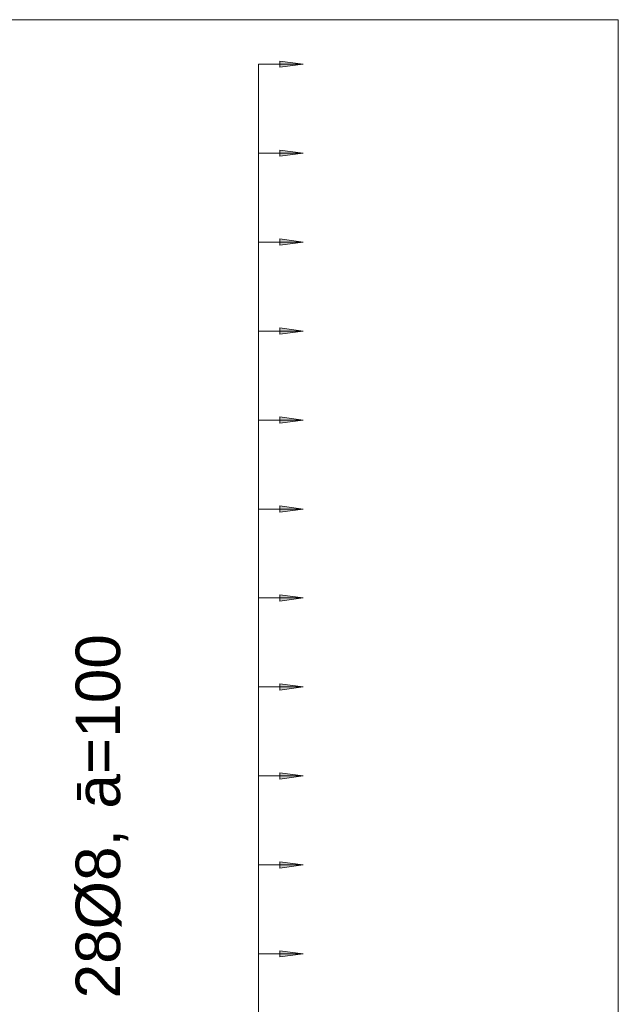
# Model space of a CAD drawing. Header units: millimetres. Extents: x 4307 to 42792, y 1610 to 10025.
# Tile 131 of 256: x 19467 to 20140, y 7563 to 8670. Entities that reach past the tile are written whole.
import ezdxf

# ---------------------------------------------------------------- set-up
doc = ezdxf.new("R2010")
doc.units = ezdxf.units.MM
for name, color, linetype, lineweight in [('A-ANNO-DIMS', 211, 'Continuous', 5), ('A-ANNO-DIMS-25', 211, 'Continuous', 5), ('S-BEAM', 12, 'Continuous', 9), ('S-COLS', 52, 'Continuous', 9), ('S-RBAR-IDEN', 171, 'Continuous', 5)]:
    doc.layers.add(name, color=color, linetype=linetype, lineweight=lineweight)
doc.styles.add('Arial', font='arial.ttf', dxfattribs={"height": 50})
doc.styles.add('Arial_1', font='arial.ttf', dxfattribs={"height": 62.5})
doc.dimstyles.new('Výztuž_kusy__řezy__3', dxfattribs={"dimscale": 304.8, "dimtxt": 0.18, "dimasz": 0, "dimexe": 0, "dimexo": 0.0625, "dimgap": 0.082021, "dimtad": 1, "dimdec": 0, "dimzin": 0, "dimdsep": 46, "dimtxsty": 'Arial_1', "dimblk1": 'NONE', "dimblk2": 'NONE', "dimsah": 1, "dimcen": 0.09, "dimazin": 0, "dimtfac": 1, "dimtdec": 4, "dimtix": 1, "dimtmove": 0, "dimatfit": 3, "dimfxl": 0.164042, "dimfxlon": 1, "dimtvp": 1, "dimtfill": 1, "dimtolj": 1, "dimtzin": 0, "dimarcsym": 2})

# ---------------------------------------------------------------- blocks, each defined once
blk = doc.blocks.new('DIMBLOCK614-V1')
at = {"layer": 'A-ANNO-DIMS-25'}
for points in [[(19785.6, 8620), (19759.3, 8623.5), (19759.3, 8616.5)], [(19785.6, 8520), (19759.3, 8523.5), (19759.3, 8516.5)]]:
    blk.add_hatch(color=256, dxfattribs=at).paths.add_polyline_path(points)
for p, q in [((19785.6, 8620), (19759.3, 8623.5)), ((19759.3, 8623.5), (19759.3, 8616.5)), ((19735.6, 8620), (19735.6, 8520)), ((19735.6, 8620), (19735.6, 8620)), ((19735.6, 8620), (19785.6, 8620)), ((19759.3, 8616.5), (19785.6, 8620)), ((19785.6, 8520), (19759.3, 8523.5)), ((19759.3, 8523.5), (19759.3, 8516.5)), ((19735.6, 8520), (19735.6, 8520)), ((19735.6, 8520), (19785.6, 8520)), ((19759.3, 8516.5), (19785.6, 8520))]:
    blk.add_line(p, q, dxfattribs=at)
blk = doc.blocks.new('_None')
blk = doc.blocks.new('DIMBLOCK615-V1')
at = {"layer": 'A-ANNO-DIMS-25'}
for points in [[(19785.6, 8520), (19759.3, 8523.5), (19759.3, 8516.5)], [(19785.6, 8420), (19759.3, 8423.5), (19759.3, 8416.5)]]:
    blk.add_hatch(color=256, dxfattribs=at).paths.add_polyline_path(points)
for p, q in [((19785.6, 8520), (19759.3, 8523.5)), ((19759.3, 8523.5), (19759.3, 8516.5)), ((19735.6, 8520), (19735.6, 8420)), ((19735.6, 8520), (19735.6, 8520)), ((19735.6, 8520), (19785.6, 8520)), ((19759.3, 8516.5), (19785.6, 8520)), ((19785.6, 8420), (19759.3, 8423.5)), ((19759.3, 8423.5), (19759.3, 8416.5)), ((19735.6, 8420), (19735.6, 8420)), ((19735.6, 8420), (19785.6, 8420)), ((19759.3, 8416.5), (19785.6, 8420))]:
    blk.add_line(p, q, dxfattribs=at)
blk = doc.blocks.new('DIMBLOCK616-V1')
at = {"layer": 'A-ANNO-DIMS-25'}
for points in [[(19785.6, 8420), (19759.3, 8423.5), (19759.3, 8416.5)], [(19785.6, 8320), (19759.3, 8323.5), (19759.3, 8316.5)]]:
    blk.add_hatch(color=256, dxfattribs=at).paths.add_polyline_path(points)
for p, q in [((19785.6, 8420), (19759.3, 8423.5)), ((19759.3, 8423.5), (19759.3, 8416.5)), ((19735.6, 8420), (19735.6, 8320)), ((19735.6, 8420), (19735.6, 8420)), ((19735.6, 8420), (19785.6, 8420)), ((19759.3, 8416.5), (19785.6, 8420)), ((19785.6, 8320), (19759.3, 8323.5)), ((19759.3, 8323.5), (19759.3, 8316.5)), ((19735.6, 8320), (19735.6, 8320)), ((19735.6, 8320), (19785.6, 8320)), ((19759.3, 8316.5), (19785.6, 8320))]:
    blk.add_line(p, q, dxfattribs=at)
blk = doc.blocks.new('DIMBLOCK617-V1')
at = {"layer": 'A-ANNO-DIMS-25'}
for points in [[(19785.6, 8320), (19759.3, 8323.5), (19759.3, 8316.5)], [(19785.6, 8220), (19759.3, 8223.5), (19759.3, 8216.5)]]:
    blk.add_hatch(color=256, dxfattribs=at).paths.add_polyline_path(points)
for p, q in [((19785.6, 8320), (19759.3, 8323.5)), ((19759.3, 8323.5), (19759.3, 8316.5)), ((19735.6, 8320), (19735.6, 8220)), ((19735.6, 8320), (19735.6, 8320)), ((19735.6, 8320), (19785.6, 8320)), ((19759.3, 8316.5), (19785.6, 8320)), ((19785.6, 8220), (19759.3, 8223.5)), ((19759.3, 8223.5), (19759.3, 8216.5)), ((19735.6, 8220), (19735.6, 8220)), ((19735.6, 8220), (19785.6, 8220)), ((19759.3, 8216.5), (19785.6, 8220))]:
    blk.add_line(p, q, dxfattribs=at)
blk = doc.blocks.new('DIMBLOCK618-V1')
at = {"layer": 'A-ANNO-DIMS-25'}
for points in [[(19785.6, 8220), (19759.3, 8223.5), (19759.3, 8216.5)], [(19785.6, 8120), (19759.3, 8123.5), (19759.3, 8116.5)]]:
    blk.add_hatch(color=256, dxfattribs=at).paths.add_polyline_path(points)
for p, q in [((19785.6, 8220), (19759.3, 8223.5)), ((19759.3, 8223.5), (19759.3, 8216.5)), ((19735.6, 8220), (19735.6, 8120)), ((19735.6, 8220), (19735.6, 8220)), ((19735.6, 8220), (19785.6, 8220)), ((19759.3, 8216.5), (19785.6, 8220)), ((19785.6, 8120), (19759.3, 8123.5)), ((19759.3, 8123.5), (19759.3, 8116.5)), ((19735.6, 8120), (19735.6, 8120)), ((19735.6, 8120), (19785.6, 8120)), ((19759.3, 8116.5), (19785.6, 8120))]:
    blk.add_line(p, q, dxfattribs=at)
blk = doc.blocks.new('DIMBLOCK619-V1')
at = {"layer": 'A-ANNO-DIMS-25'}
for points in [[(19785.6, 8120), (19759.3, 8123.5), (19759.3, 8116.5)], [(19785.6, 8020), (19759.3, 8023.5), (19759.3, 8016.5)]]:
    blk.add_hatch(color=256, dxfattribs=at).paths.add_polyline_path(points)
for p, q in [((19785.6, 8120), (19759.3, 8123.5)), ((19759.3, 8123.5), (19759.3, 8116.5)), ((19735.6, 8120), (19735.6, 8020)), ((19735.6, 8120), (19735.6, 8120)), ((19735.6, 8120), (19785.6, 8120)), ((19759.3, 8116.5), (19785.6, 8120)), ((19735.6, 8020), (19735.6, 8020)), ((19735.6, 8020), (19785.6, 8020)), ((19785.6, 8020), (19759.3, 8023.5)), ((19759.3, 8023.5), (19759.3, 8016.5)), ((19759.3, 8016.5), (19785.6, 8020))]:
    blk.add_line(p, q, dxfattribs=at)
blk = doc.blocks.new('DIMBLOCK620-V1')
at = {"layer": 'A-ANNO-DIMS-25'}
for points in [[(19785.6, 8020), (19759.3, 8023.5), (19759.3, 8016.5)], [(19785.6, 7920), (19759.3, 7923.5), (19759.3, 7916.5)]]:
    blk.add_hatch(color=256, dxfattribs=at).paths.add_polyline_path(points)
for p, q in [((19735.6, 8020), (19735.6, 7920)), ((19735.6, 8020), (19735.6, 8020)), ((19735.6, 8020), (19785.6, 8020)), ((19785.6, 8020), (19759.3, 8023.5)), ((19759.3, 8023.5), (19759.3, 8016.5)), ((19759.3, 8016.5), (19785.6, 8020)), ((19735.6, 7920), (19735.6, 7920)), ((19735.6, 7920), (19785.6, 7920)), ((19785.6, 7920), (19759.3, 7923.5)), ((19759.3, 7923.5), (19759.3, 7916.5)), ((19759.3, 7916.5), (19785.6, 7920))]:
    blk.add_line(p, q, dxfattribs=at)
blk = doc.blocks.new('DIMBLOCK621-V1')
at = {"layer": 'A-ANNO-DIMS-25'}
for points in [[(19785.6, 7920), (19759.3, 7923.5), (19759.3, 7916.5)], [(19785.6, 7820), (19759.3, 7823.5), (19759.3, 7816.5)]]:
    blk.add_hatch(color=256, dxfattribs=at).paths.add_polyline_path(points)
for p, q in [((19735.6, 7920), (19735.6, 7820)), ((19735.6, 7920), (19735.6, 7920)), ((19735.6, 7920), (19785.6, 7920)), ((19785.6, 7920), (19759.3, 7923.5)), ((19759.3, 7923.5), (19759.3, 7916.5)), ((19759.3, 7916.5), (19785.6, 7920)), ((19735.6, 7820), (19735.6, 7820)), ((19735.6, 7820), (19785.6, 7820)), ((19785.6, 7820), (19759.3, 7823.5)), ((19759.3, 7823.5), (19759.3, 7816.5)), ((19759.3, 7816.5), (19785.6, 7820))]:
    blk.add_line(p, q, dxfattribs=at)
blk = doc.blocks.new('DIMBLOCK622-V1')
at = {"layer": 'A-ANNO-DIMS-25'}
for points in [[(19785.6, 7820), (19759.3, 7823.5), (19759.3, 7816.5)], [(19785.6, 7720), (19759.3, 7723.5), (19759.3, 7716.5)]]:
    blk.add_hatch(color=256, dxfattribs=at).paths.add_polyline_path(points)
for p, q in [((19735.6, 7820), (19735.6, 7720)), ((19735.6, 7820), (19735.6, 7820)), ((19735.6, 7820), (19785.6, 7820)), ((19785.6, 7820), (19759.3, 7823.5)), ((19759.3, 7823.5), (19759.3, 7816.5)), ((19759.3, 7816.5), (19785.6, 7820)), ((19735.6, 7720), (19735.6, 7720)), ((19735.6, 7720), (19785.6, 7720)), ((19785.6, 7720), (19759.3, 7723.5)), ((19759.3, 7723.5), (19759.3, 7716.5)), ((19759.3, 7716.5), (19785.6, 7720))]:
    blk.add_line(p, q, dxfattribs=at)
blk = doc.blocks.new('DIMBLOCK623-V1')
at = {"layer": 'A-ANNO-DIMS-25'}
for points in [[(19785.6, 7720), (19759.3, 7723.5), (19759.3, 7716.5)], [(19785.6, 7620), (19759.3, 7623.5), (19759.3, 7616.5)]]:
    blk.add_hatch(color=256, dxfattribs=at).paths.add_polyline_path(points)
for p, q in [((19735.6, 7720), (19735.6, 7620)), ((19735.6, 7720), (19735.6, 7720)), ((19735.6, 7720), (19785.6, 7720)), ((19785.6, 7720), (19759.3, 7723.5)), ((19759.3, 7723.5), (19759.3, 7716.5)), ((19759.3, 7716.5), (19785.6, 7720)), ((19735.6, 7620), (19735.6, 7620)), ((19735.6, 7620), (19785.6, 7620)), ((19785.6, 7620), (19759.3, 7623.5)), ((19759.3, 7623.5), (19759.3, 7616.5)), ((19759.3, 7616.5), (19785.6, 7620))]:
    blk.add_line(p, q, dxfattribs=at)
blk = doc.blocks.new('DIMBLOCK624-V1')
at = {"layer": 'A-ANNO-DIMS-25'}
for points in [[(19785.6, 7620), (19759.3, 7623.5), (19759.3, 7616.5)], [(19785.6, 7520), (19759.3, 7523.5), (19759.3, 7516.5)]]:
    blk.add_hatch(color=256, dxfattribs=at).paths.add_polyline_path(points)
for p, q in [((19735.6, 7620), (19735.6, 7520)), ((19735.6, 7620), (19735.6, 7620)), ((19735.6, 7620), (19785.6, 7620)), ((19785.6, 7620), (19759.3, 7623.5)), ((19759.3, 7623.5), (19759.3, 7616.5)), ((19759.3, 7616.5), (19785.6, 7620)), ((19735.6, 7520), (19735.6, 7520)), ((19735.6, 7520), (19785.6, 7520)), ((19785.6, 7520), (19759.3, 7523.5)), ((19759.3, 7523.5), (19759.3, 7516.5)), ((19759.3, 7516.5), (19785.6, 7520))]:
    blk.add_line(p, q, dxfattribs=at)
blk = doc.blocks.new('DIMBLOCK641-V1')
at = {"layer": 'A-ANNO-DIMS-25'}
for points in [[(19785.6, 8620), (19759.3, 8623.5), (19759.3, 8616.5)], [(19785.6, 8520), (19759.3, 8523.5), (19759.3, 8516.5)], [(19785.6, 8420), (19759.3, 8423.5), (19759.3, 8416.5)], [(19785.6, 8320), (19759.3, 8323.5), (19759.3, 8316.5)], [(19785.6, 8220), (19759.3, 8223.5), (19759.3, 8216.5)], [(19785.6, 8120), (19759.3, 8123.5), (19759.3, 8116.5)], [(19785.6, 8020), (19759.3, 8023.5), (19759.3, 8016.5)], [(19785.6, 7920), (19759.3, 7923.5), (19759.3, 7916.5)], [(19785.6, 7820), (19759.3, 7823.5), (19759.3, 7816.5)], [(19785.6, 7720), (19759.3, 7723.5), (19759.3, 7716.5)], [(19785.6, 7620), (19759.3, 7623.5), (19759.3, 7616.5)], [(19785.6, 7520), (19759.3, 7523.5), (19759.3, 7516.5)], [(19785.6, 7420), (19759.3, 7423.5), (19759.3, 7416.5)], [(19785.6, 7320), (19759.3, 7323.5), (19759.3, 7316.5)], [(19785.6, 7220), (19759.3, 7223.5), (19759.3, 7216.5)], [(19785.6, 7120), (19759.3, 7123.5), (19759.3, 7116.5)], [(19785.6, 7020), (19759.3, 7023.5), (19759.3, 7016.5)], [(19785.6, 6920), (19759.3, 6923.5), (19759.3, 6916.5)], [(19785.6, 6820), (19759.3, 6823.5), (19759.3, 6816.5)], [(19785.6, 6720), (19759.3, 6723.5), (19759.3, 6716.5)], [(19785.6, 6620), (19759.3, 6623.5), (19759.3, 6616.5)], [(19785.6, 6520), (19759.3, 6523.5), (19759.3, 6516.5)], [(19785.6, 6420), (19759.3, 6423.5), (19759.3, 6416.5)], [(19785.6, 6320), (19759.3, 6323.5), (19759.3, 6316.5)], [(19785.6, 6220), (19759.3, 6223.5), (19759.3, 6216.5)], [(19785.6, 6120), (19759.3, 6123.5), (19759.3, 6116.5)], [(19785.6, 6020), (19759.3, 6023.5), (19759.3, 6016.5)], [(19785.6, 5920), (19759.3, 5923.5), (19759.3, 5916.5)]]:
    blk.add_hatch(color=256, dxfattribs=at).paths.add_polyline_path(points)
for p, q in [((19785.6, 8620), (19759.3, 8623.5)), ((19759.3, 8623.5), (19759.3, 8616.5)), ((19735.6, 8620), (19735.6, 5920)), ((19735.6, 8620), (19735.6, 8520)), ((19735.6, 8620), (19735.6, 8620)), ((19735.6, 8620), (19785.6, 8620)), ((19759.3, 8616.5), (19785.6, 8620)), ((19785.6, 8520), (19759.3, 8523.5)), ((19759.3, 8523.5), (19759.3, 8516.5)), ((19735.6, 8520), (19735.6, 8420)), ((19735.6, 8520), (19735.6, 8520)), ((19735.6, 8520), (19785.6, 8520)), ((19759.3, 8516.5), (19785.6, 8520)), ((19785.6, 8420), (19759.3, 8423.5)), ((19759.3, 8423.5), (19759.3, 8416.5)), ((19735.6, 8420), (19735.6, 8320)), ((19735.6, 8420), (19735.6, 8420)), ((19735.6, 8420), (19785.6, 8420)), ((19759.3, 8416.5), (19785.6, 8420)), ((19785.6, 8320), (19759.3, 8323.5)), ((19759.3, 8323.5), (19759.3, 8316.5)), ((19735.6, 8320), (19735.6, 8220)), ((19735.6, 8320), (19735.6, 8320)), ((19735.6, 8320), (19785.6, 8320)), ((19759.3, 8316.5), (19785.6, 8320)), ((19785.6, 8220), (19759.3, 8223.5)), ((19759.3, 8223.5), (19759.3, 8216.5)), ((19735.6, 8220), (19735.6, 8120)), ((19735.6, 8220), (19735.6, 8220)), ((19735.6, 8220), (19785.6, 8220)), ((19759.3, 8216.5), (19785.6, 8220)), ((19785.6, 8120), (19759.3, 8123.5)), ((19759.3, 8123.5), (19759.3, 8116.5)), ((19735.6, 8120), (19735.6, 8020)), ((19735.6, 8120), (19735.6, 8120)), ((19735.6, 8120), (19785.6, 8120)), ((19759.3, 8116.5), (19785.6, 8120)), ((19735.6, 8020), (19735.6, 7920)), ((19735.6, 8020), (19735.6, 8020)), ((19735.6, 8020), (19785.6, 8020)), ((19785.6, 8020), (19759.3, 8023.5)), ((19759.3, 8023.5), (19759.3, 8016.5)), ((19759.3, 8016.5), (19785.6, 8020)), ((19735.6, 7920), (19735.6, 7820)), ((19735.6, 7920), (19735.6, 7920)), ((19735.6, 7920), (19785.6, 7920)), ((19785.6, 7920), (19759.3, 7923.5)), ((19759.3, 7923.5), (19759.3, 7916.5)), ((19759.3, 7916.5), (19785.6, 7920)), ((19735.6, 7820), (19735.6, 7720)), ((19735.6, 7820), (19735.6, 7820)), ((19735.6, 7820), (19785.6, 7820)), ((19785.6, 7820), (19759.3, 7823.5)), ((19759.3, 7823.5), (19759.3, 7816.5)), ((19759.3, 7816.5), (19785.6, 7820)), ((19735.6, 7720), (19735.6, 7620)), ((19735.6, 7720), (19735.6, 7720)), ((19735.6, 7720), (19785.6, 7720)), ((19785.6, 7720), (19759.3, 7723.5)), ((19759.3, 7723.5), (19759.3, 7716.5)), ((19759.3, 7716.5), (19785.6, 7720)), ((19735.6, 7620), (19735.6, 7520)), ((19735.6, 7620), (19735.6, 7620)), ((19735.6, 7620), (19785.6, 7620)), ((19785.6, 7620), (19759.3, 7623.5)), ((19759.3, 7623.5), (19759.3, 7616.5)), ((19759.3, 7616.5), (19785.6, 7620)), ((19735.6, 7520), (19735.6, 7420)), ((19735.6, 7520), (19735.6, 7520)), ((19735.6, 7520), (19785.6, 7520)), ((19785.6, 7520), (19759.3, 7523.5)), ((19759.3, 7523.5), (19759.3, 7516.5)), ((19759.3, 7516.5), (19785.6, 7520)), ((19735.6, 7420), (19735.6, 7320)), ((19735.6, 7420), (19735.6, 7420)), ((19735.6, 7420), (19785.6, 7420)), ((19785.6, 7420), (19759.3, 7423.5)), ((19759.3, 7423.5), (19759.3, 7416.5)), ((19759.3, 7416.5), (19785.6, 7420)), ((19735.6, 7320), (19735.6, 7220)), ((19735.6, 7320), (19735.6, 7320)), ((19735.6, 7320), (19785.6, 7320)), ((19785.6, 7320), (19759.3, 7323.5)), ((19759.3, 7323.5), (19759.3, 7316.5)), ((19759.3, 7316.5), (19785.6, 7320)), ((19735.6, 7220), (19735.6, 7120)), ((19735.6, 7220), (19735.6, 7220)), ((19735.6, 7220), (19785.6, 7220)), ((19785.6, 7220), (19759.3, 7223.5)), ((19759.3, 7223.5), (19759.3, 7216.5)), ((19759.3, 7216.5), (19785.6, 7220)), ((19735.6, 7120), (19735.6, 7020)), ((19735.6, 7120), (19735.6, 7120)), ((19735.6, 7120), (19785.6, 7120)), ((19785.6, 7120), (19759.3, 7123.5)), ((19759.3, 7123.5), (19759.3, 7116.5)), ((19759.3, 7116.5), (19785.6, 7120)), ((19735.6, 7020), (19735.6, 6920)), ((19735.6, 7020), (19735.6, 7020)), ((19735.6, 7020), (19785.6, 7020)), ((19785.6, 7020), (19759.3, 7023.5)), ((19759.3, 7023.5), (19759.3, 7016.5)), ((19759.3, 7016.5), (19785.6, 7020)), ((19735.6, 6920), (19735.6, 6820)), ((19735.6, 6920), (19735.6, 6920)), ((19735.6, 6920), (19785.6, 6920)), ((19785.6, 6920), (19759.3, 6923.5)), ((19759.3, 6923.5), (19759.3, 6916.5)), ((19759.3, 6916.5), (19785.6, 6920)), ((19735.6, 6820), (19735.6, 6720)), ((19735.6, 6820), (19735.6, 6820)), ((19735.6, 6820), (19785.6, 6820)), ((19785.6, 6820), (19759.3, 6823.5)), ((19759.3, 6823.5), (19759.3, 6816.5)), ((19759.3, 6816.5), (19785.6, 6820)), ((19735.6, 6720), (19735.6, 6620)), ((19735.6, 6720), (19735.6, 6720)), ((19735.6, 6720), (19785.6, 6720)), ((19785.6, 6720), (19759.3, 6723.5)), ((19759.3, 6723.5), (19759.3, 6716.5)), ((19759.3, 6716.5), (19785.6, 6720)), ((19735.6, 6620), (19735.6, 6520)), ((19735.6, 6620), (19735.6, 6620)), ((19735.6, 6620), (19785.6, 6620)), ((19785.6, 6620), (19759.3, 6623.5)), ((19759.3, 6623.5), (19759.3, 6616.5)), ((19759.3, 6616.5), (19785.6, 6620)), ((19735.6, 6520), (19735.6, 6420)), ((19735.6, 6520), (19735.6, 6520)), ((19735.6, 6520), (19785.6, 6520)), ((19785.6, 6520), (19759.3, 6523.5)), ((19759.3, 6523.5), (19759.3, 6516.5)), ((19759.3, 6516.5), (19785.6, 6520)), ((19735.6, 6420), (19735.6, 6320)), ((19735.6, 6420), (19735.6, 6420)), ((19735.6, 6420), (19785.6, 6420)), ((19785.6, 6420), (19759.3, 6423.5)), ((19759.3, 6423.5), (19759.3, 6416.5)), ((19759.3, 6416.5), (19785.6, 6420)), ((19735.6, 6320), (19735.6, 6220)), ((19735.6, 6320), (19735.6, 6320)), ((19735.6, 6320), (19785.6, 6320)), ((19785.6, 6320), (19759.3, 6323.5)), ((19759.3, 6323.5), (19759.3, 6316.5)), ((19759.3, 6316.5), (19785.6, 6320)), ((19735.6, 6220), (19735.6, 6120)), ((19735.6, 6220), (19735.6, 6220)), ((19735.6, 6220), (19785.6, 6220)), ((19785.6, 6220), (19759.3, 6223.5)), ((19759.3, 6223.5), (19759.3, 6216.5)), ((19759.3, 6216.5), (19785.6, 6220)), ((19785.6, 6120), (19759.3, 6123.5)), ((19759.3, 6123.5), (19759.3, 6116.5)), ((19735.6, 6120), (19735.6, 6020)), ((19735.6, 6120), (19735.6, 6120)), ((19735.6, 6120), (19785.6, 6120)), ((19759.3, 6116.5), (19785.6, 6120)), ((19785.6, 6020), (19759.3, 6023.5)), ((19759.3, 6023.5), (19759.3, 6016.5)), ((19735.6, 6020), (19735.6, 5920)), ((19735.6, 6020), (19735.6, 6020)), ((19735.6, 6020), (19785.6, 6020)), ((19759.3, 6016.5), (19785.6, 6020)), ((19785.6, 5920), (19759.3, 5923.5)), ((19759.3, 5923.5), (19759.3, 5916.5)), ((19735.6, 5920), (19735.6, 5920)), ((19735.6, 5920), (19785.6, 5920)), ((19759.3, 5916.5), (19785.6, 5920))]:
    blk.add_line(p, q, dxfattribs=at)

msp = doc.modelspace()

# ---------------------------------------------------------------- linework, layer by layer
at = {"layer": 'S-BEAM'}
for p, q in [((20140, 8670), (15190, 8670)), ((15190, 8670), (20140, 8670))]:
    msp.add_line(p, q, dxfattribs=at)
at = {"layer": 'S-COLS'}
msp.add_line((20140, 8670), (20140, 5870), dxfattribs=at)
msp.add_line((20140, 8670), (20140, 5870), dxfattribs=at)

# ---------------------------------------------------------------- texts
at = {"layer": 'S-RBAR-IDEN', "char_height": 50, "attachment_point": 1, "rotation": 90, "style": 'Arial', "bg_fill": 3, "box_fill_scale": 1.25, "bg_fill_color": 256, "bg_fill_true_color": 13158600, "bg_fill_transparency": 0}
for s, insert, width in [('ā=100', (19529.9, 7783.2), 242.51), ('28Ø8, ', (19529.9, 7569.9), 258.544)]:
    msp.add_mtext(s, dxfattribs=dict(at, insert=insert, width=width))

# ---------------------------------------------------------------- dimensions: what is measured, and where the dimension line sits
at = {"layer": 'A-ANNO-DIMS'}
for base, p1, p2, text, override, picture, middle in [((19735.6, 5920), (19785.6, 8620), (19785.6, 5920), '100 2700', {"dimpost": '<>', "dimblk1": 'None', "dimblk2": 'None', "dimsah": 1, "dimfxl": 2700}, 'DIMBLOCK641-V1', (19678.7, 7270)), ((19735.6, 8520), (19785.6, 8620), (19785.6, 8520), ' ', {"dimpost": '<>', "dimfxl": 100}, 'DIMBLOCK614-V1', (19735.6, 8570)), ((19735.6, 8420), (19785.6, 8520), (19785.6, 8420), ' ', {"dimpost": '<>', "dimfxl": 100}, 'DIMBLOCK615-V1', (19735.6, 8470)), ((19735.6, 8320), (19785.6, 8420), (19785.6, 8320), ' ', {"dimpost": '<>', "dimfxl": 100}, 'DIMBLOCK616-V1', (19735.6, 8370)), ((19735.6, 8220), (19785.6, 8320), (19785.6, 8220), ' ', {"dimpost": '<>', "dimfxl": 100}, 'DIMBLOCK617-V1', (19735.6, 8270)), ((19735.6, 8120), (19785.6, 8220), (19785.6, 8120), ' ', {"dimpost": '<>', "dimfxl": 100}, 'DIMBLOCK618-V1', (19735.6, 8170)), ((19735.6, 8020), (19785.6, 8120), (19785.6, 8020), ' ', {"dimpost": '<>', "dimfxl": 100}, 'DIMBLOCK619-V1', (19735.6, 8070)), ((19735.6, 7920), (19785.6, 8020), (19785.6, 7920), ' ', {"dimpost": '<>', "dimfxl": 100}, 'DIMBLOCK620-V1', (19735.6, 7970)), ((19735.6, 7820), (19785.6, 7920), (19785.6, 7820), ' ', {"dimpost": '<>', "dimfxl": 100}, 'DIMBLOCK621-V1', (19735.6, 7870)), ((19735.6, 7720), (19785.6, 7820), (19785.6, 7720), ' ', {"dimpost": '<>', "dimfxl": 100}, 'DIMBLOCK622-V1', (19735.6, 7770)), ((19735.6, 7620), (19785.6, 7720), (19785.6, 7620), ' ', {"dimpost": '<>', "dimfxl": 100}, 'DIMBLOCK623-V1', (19735.6, 7670)), ((19735.6, 7520), (19785.6, 7620), (19785.6, 7520), ' ', {"dimpost": '<>', "dimfxl": 100}, 'DIMBLOCK624-V1', (19735.6, 7570))]:
    dim = msp.add_linear_dim(base=base, p1=p1, p2=p2, angle=90, text=text, dimstyle='Výztuž_kusy__řezy__3', override=override, dxfattribs=at)
    dim.commit()
    dim.dimension.update_dxf_attribs({"geometry": picture, "text_midpoint": middle})

doc.saveas('drawing.dxf')
